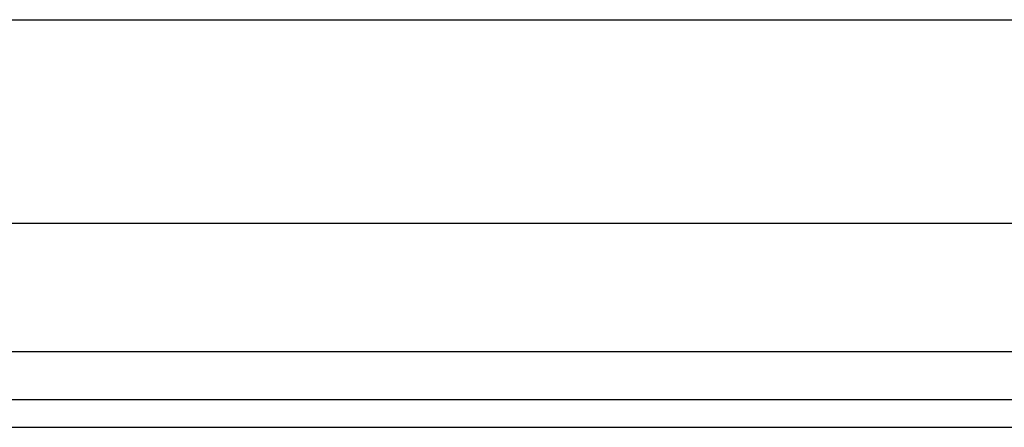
# Model space of a CAD drawing. Header units: inches. Extents: x 4.1 to 95.3, y 5.8 to 50.1.
# Tile 19 of 76: x 20.171 to 22.075, y 18.369 to 19.156. Entities that reach past the tile are written whole.
import ezdxf

# ---------------------------------------------------------------- set-up
doc = ezdxf.new("R2010")
doc.units = ezdxf.units.IN
doc.header["$MEASUREMENT"] = 0
doc.layers.add('Visible Edges(ANSI)', color=7, linetype='Continuous', lineweight=25)
doc.layers.add('Visible Tangent Edges(ANSI)', color=7, linetype='Continuous', lineweight=25)

msp = doc.modelspace()

# ---------------------------------------------------------------- linework, layer by layer
at = {"layer": 'Visible Edges(ANSI)'}
for p, q in [((4.9372, 19.1561), (23.0814, 19.1561)), ((23.0814, 18.7624), (4.9372, 18.7624)), ((23.8325, 18.4217), (4.2065, 18.4217)), ((4.2065, 18.3687), (23.8325, 18.3687))]:
    msp.add_line(p, q, dxfattribs=at)
at = {"layer": 'Visible Tangent Edges(ANSI)'}
msp.add_line((23.8325, 18.5147), (4.2065, 18.5147), dxfattribs=at)

doc.saveas('drawing.dxf')
